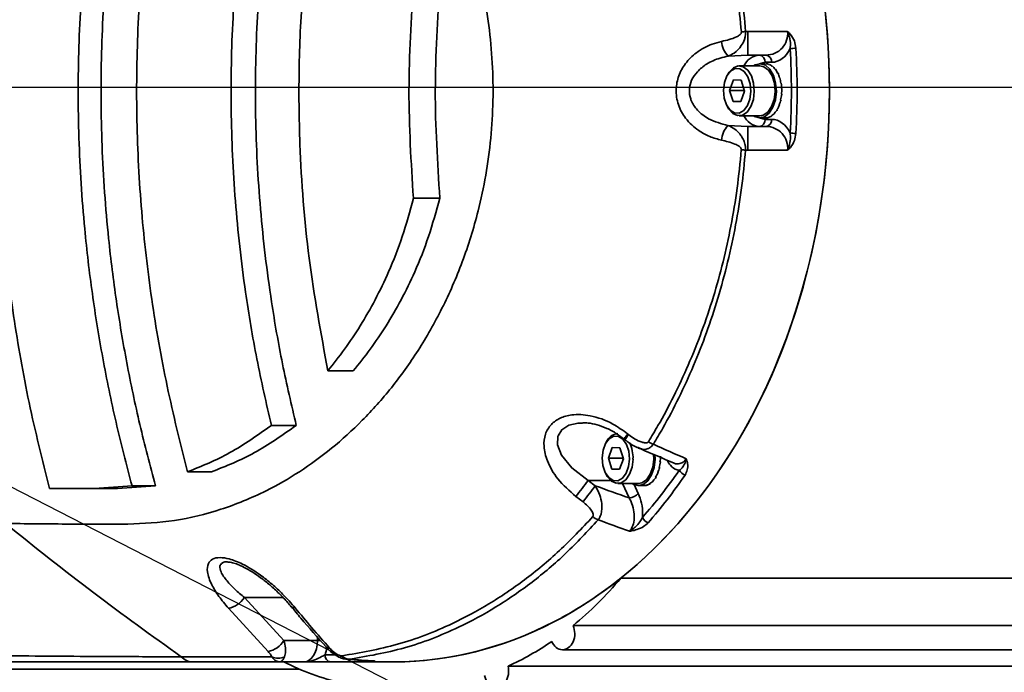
# Model space of a CAD drawing. Header units: millimetres. Extents: x -8713 to 3261, y -18743 to -8704.
# Tile 15 of 154: x -4162 to -4024, y -15476 to -15385. Entities that reach past the tile are written whole.
import ezdxf

# ---------------------------------------------------------------- set-up
doc = ezdxf.new("R2010")
doc.units = ezdxf.units.MM
doc.header["$LTSCALE"] = 10
doc.header["$PDSIZE"] = -1
doc.linetypes.add('CENTER', pattern=[50.8, 31.75, -6.35, 6.35, -6.35])
doc.layers.get('Defpoints').update_dxf_attribs({"true_color": 0x5e5e5e})
doc.layers.add('细实线层', color=7, linetype='Continuous')
doc.dimstyles.new('ISO-25', dxfattribs={"dimscale": 20, "dimtxt": 4, "dimasz": 3.05, "dimexe": 3, "dimexo": 0.625, "dimtad": 1, "dimdec": 0, "dimtxsty": 'Standard', "dimcen": 2.5, "dimclrd": 1, "dimclre": 1, "dimclrt": 4, "dimadec": 1, "dimazin": 2, "dimtfac": 1, "dimtdec": 0, "dimtmove": 0, "dimatfit": 0, "dimfxl": 1, "dimarcsym": 0})

# ---------------------------------------------------------------- blocks, each defined once
blk = doc.blocks.new('*U165')
at = {"color": 0, "linetype": 'CENTER', "transparency": 16777216}
blk.add_line((12.3, 0), (1446, 0), dxfattribs=at)
blk = doc.blocks.new('*D173')
at = {"color": 1, "lineweight": -2, "transparency": 16777216}
blk.add_line((-4272.58, -15394.48), (-2305.07, -14875.62), dxfattribs=at)
at = {"color": 1, "lineweight": 20, "transparency": 16777216}
blk.add_solid([(-2307.66, -14865.79), (-2302.48, -14885.45), (-2246.09, -14860.06)], dxfattribs=at)
at = {"layer": 'Defpoints', "color": 0, "lineweight": 20, "transparency": 16777216}
for p in [(-2246.09, -14860.06), (-4272.58, -15394.48)]:
    blk.add_point(p, dxfattribs=at)
at = {"color": 4, "transparency": 16777216, "insert": (-2602.33, -14899.25), "char_height": 80, "attachment_point": 5, "rotation": 14.7735}
blk.add_mtext('R2096', dxfattribs=at)
blk = doc.blocks.new('*D172')
at = {"color": 1, "lineweight": -2, "transparency": 16777216}
for p, q in [((-4272.58, -15394.48), (-3699.94, -15688.46)), ((-3645.67, -15716.32), (-3217.84, -15935.95))]:
    blk.add_line(p, q, dxfattribs=at)
at = {"color": 1, "lineweight": 20, "transparency": 16777216}
blk.add_solid([(-3641.03, -15707.27), (-3650.31, -15725.36), (-3699.94, -15688.46)], dxfattribs=at)
at = {"layer": 'Defpoints', "color": 0, "lineweight": 20, "transparency": 16777216}
for p in [(-4272.58, -15394.48), (-3699.94, -15688.46)]:
    blk.add_point(p, dxfattribs=at)
at = {"color": 4, "transparency": 16777216, "insert": (-3304.14, -15832.63), "char_height": 80, "attachment_point": 5, "rotation": 332.8255}
blk.add_mtext('R644', dxfattribs=at)

msp = doc.modelspace()

# ---------------------------------------------------------------- linework, layer by layer
at = {"color": 4}
msp.add_circle((-4272.58, -15394.48), 643.69, dxfattribs=at)
at = {"layer": '细实线层', "linetype": 'Continuous', "lineweight": 35}
for p, q in [((-4060.71, -15386.67), (-4060.39, -15386.67)), ((-4060.39, -15386.67), (-4054.84, -15386.67)), ((-4060.39, -15386.67), (-4060.39, -15389.98)), ((-4060.39, -15389.98), (-4063.18, -15390.13)), ((-4057.87, -15389.98), (-4060.39, -15389.98)), ((-4058.72, -15391.48), (-4061.62, -15391.48)), ((-4058, -15391.18), (-4058.72, -15391.18)), ((-4057.08, -15390.98), (-4058, -15390.98)), ((-4063.24, -15392.72), (-4063.36, -15392.94)), ((-4062.95, -15394.94), (-4062.4, -15393.46)), ((-4062.4, -15393.46), (-4061.35, -15393.5)), ((-4061.35, -15393.5), (-4060.85, -15395.02)), ((-4062.45, -15396.46), (-4062.95, -15394.94)), ((-4060.99, -15394.94), (-4062.95, -15394.94)), ((-4060.85, -15395.02), (-4061.4, -15396.5)), ((-4060.99, -15394.94), (-4060.89, -15395.14)), ((-4063.36, -15397.02), (-4063.24, -15397.24)), ((-4061.4, -15396.5), (-4062.45, -15396.46)), ((-4061.38, -15396.46), (-4062.45, -15396.46)), ((-4061.62, -15398.48), (-4058.72, -15398.48)), ((-4058.72, -15398.78), (-4058, -15398.78)), ((-4063.19, -15399.83), (-4060.39, -15399.98)), ((-4060.39, -15403.29), (-4060.39, -15399.98)), ((-4060.39, -15399.98), (-4057.87, -15399.98)), ((-4058, -15398.98), (-4057.08, -15398.98)), ((-4060.39, -15403.29), (-4060.72, -15403.29)), ((-4054.84, -15403.29), (-4060.39, -15403.29)), ((-4103.53, -15410.02), (-4107.23, -15410.02)), ((-4119.21, -15434.19), (-4115.64, -15434.19)), ((-4123.63, -15441.85), (-4127.11, -15441.85)), ((-4080.23, -15444.22), (-4080.34, -15444.44)), ((-4077.76, -15443.74), (-4077.62, -15443.85)), ((-4077.23, -15443.04), (-4077.09, -15443.14)), ((-4079.93, -15446.44), (-4079.39, -15444.96)), ((-4079.39, -15444.96), (-4078.34, -15445)), ((-4078.34, -15445), (-4077.83, -15446.52)), ((-4079.43, -15447.96), (-4079.93, -15446.44)), ((-4077.97, -15446.44), (-4079.93, -15446.44)), ((-4077.83, -15446.52), (-4078.38, -15448)), ((-4077.97, -15446.44), (-4077.88, -15446.64)), ((-4138.85, -15448.37), (-4135.49, -15448.37)), ((-4080.34, -15448.52), (-4080.23, -15448.74)), ((-4078.38, -15448), (-4079.43, -15447.96)), ((-4078.37, -15447.96), (-4079.43, -15447.96)), ((-4082.76, -15449.56), (-4081.77, -15450.31)), ((-4079.62, -15449.56), (-4082.76, -15449.56)), ((-4158.18, -15450.68), (-4151.88, -15450.69)), ((-4153.64, -15450.69), (-4150.4, -15450.69)), ((-4151.88, -15450.69), (-4146.62, -15450.31)), ((-4151.88, -15450.69), (-4148.63, -15450.69)), ((-4148.63, -15450.69), (-4143.33, -15450.31)), ((-4143.33, -15450.31), (-4146.62, -15450.31)), ((-4078.61, -15449.98), (-4075.7, -15449.98)), ((-4077.01, -15452.01), (-4077.97, -15449.98)), ((-4076.34, -15450.14), (-4075.74, -15451.4)), ((-4075.7, -15450.28), (-4074.99, -15450.28)), ((-4083.48, -15452.57), (-4084.47, -15451.82)), ((-4078.19, -15463.24), (-3982.58, -15463.24)), ((-4130.87, -15465.98), (-4125.35, -15471.98)), ((-4125.48, -15465.98), (-4130.87, -15465.98)), ((-4127.58, -15473.52), (-4133.13, -15467.47)), ((-3983.02, -15469.88), (-4084.87, -15469.88)), ((-4120.67, -15471.98), (-4120.67, -15471.48)), ((-4125.35, -15471.98), (-4120.67, -15471.98)), ((-4120.24, -15471.98), (-4120.67, -15471.98)), ((-4086.35, -15473.28), (-3983.02, -15473.28)), ((-4119.6, -15473.98), (-4118.17, -15473.98)), ((-4116.27, -15474.62), (-4116.51, -15474.6)), ((-4123.22, -15475.98), (-4207.67, -15475.98)), ((-4125.93, -15474.98), (-4138.18, -15474.98)), ((-4122.49, -15474.98), (-4125.93, -15474.98)), ((-4113.79, -15474.98), (-4118.8, -15474.98)), ((-4113.79, -15474.98), (-4110.02, -15474.98)), ((-4112.81, -15474.82), (-4112.88, -15474.82)), ((-3982.58, -15475.58), (-4093.98, -15475.58))]:
    msp.add_line(p, q, dxfattribs=at)
at = {"layer": '细实线层', "linetype": 'Continuous', "lineweight": 35, "flags": 128}
for points in [[(-4059.99, -15395.06), (-4060.09, -15393.98), (-4060.41, -15393.01), (-4060.9, -15392.29), (-4061.52, -15391.89), (-4062.19, -15391.87), (-4062.81, -15392.22), (-4063.33, -15392.9), (-4063.68, -15393.83), (-4063.81, -15394.9), (-4063.71, -15395.99), (-4063.39, -15396.95), (-4062.89, -15397.67), (-4062.28, -15398.07), (-4061.61, -15398.1), (-4060.98, -15397.75), (-4060.47, -15397.06), (-4060.12, -15396.13), (-4059.99, -15395.06)], [(-4063.24, -15392.72), (-4063.02, -15392.35), (-4062.43, -15391.74), (-4061.74, -15391.49), (-4061.05, -15391.61), (-4060.42, -15392.1), (-4059.91, -15392.9), (-4059.6, -15393.92), (-4059.5, -15395.07)], [(-4059.62, -15391.48), (-4059.38, -15391.34), (-4058.66, -15391.18), (-4057.95, -15391.4), (-4057.32, -15391.96), (-4056.82, -15392.82), (-4056.51, -15393.89), (-4056.41, -15395.07), (-4056.54, -15396.24), (-4056.89, -15397.29), (-4057.41, -15398.11), (-4058.06, -15398.62), (-4058.78, -15398.78), (-4059.48, -15398.57), (-4059.62, -15398.48)], [(-4058, -15390.98), (-4058.75, -15391.18), (-4058.76, -15391.18)], [(-4058.72, -15391.48), (-4058.15, -15391.61), (-4057.52, -15392.1), (-4057.01, -15392.9), (-4056.69, -15393.92), (-4056.6, -15395.07)], [(-4059.5, -15395.07), (-4059.63, -15396.2), (-4059.98, -15397.2), (-4060.5, -15397.96), (-4061.15, -15398.39), (-4061.85, -15398.46), (-4062.52, -15398.15), (-4063.1, -15397.5), (-4063.24, -15397.24)], [(-4056.6, -15395.07), (-4056.73, -15396.2), (-4057.08, -15397.2), (-4057.6, -15397.96), (-4058.25, -15398.39), (-4058.72, -15398.48)], [(-4058.76, -15398.78), (-4058.75, -15398.78), (-4058, -15398.98)], [(-4083.53, -15441.54), (-4084.17, -15441.52), (-4085.48, -15441.83), (-4086.44, -15442.45), (-4086.97, -15443.29), (-4087.01, -15443.42), (-4087.05, -15444.58), (-4086.49, -15446.04), (-4085.06, -15447.8), (-4082.76, -15449.56), (-4082.76, -15449.56)], [(-4076.97, -15446.56), (-4077.07, -15445.48), (-4077.39, -15444.51), (-4077.89, -15443.79), (-4078.51, -15443.39), (-4079.17, -15443.37), (-4079.8, -15443.72), (-4080.32, -15444.4), (-4080.66, -15445.33), (-4080.79, -15446.4), (-4080.69, -15447.49), (-4080.38, -15448.45), (-4079.88, -15449.17), (-4079.26, -15449.57), (-4078.6, -15449.6), (-4077.97, -15449.25), (-4077.45, -15448.56), (-4077.1, -15447.63), (-4076.97, -15446.56)], [(-4076.48, -15446.57), (-4076.62, -15447.7), (-4076.96, -15448.7), (-4077.49, -15449.46), (-4078.13, -15449.89), (-4078.83, -15449.96), (-4079.51, -15449.65), (-4080.08, -15449), (-4080.23, -15448.74)], [(-4073.42, -15445.99), (-4073.4, -15446.57), (-4073.53, -15447.74), (-4073.87, -15448.79), (-4074.4, -15449.61), (-4075.05, -15450.12), (-4075.76, -15450.28), (-4076.47, -15450.07), (-4076.6, -15449.98)], [(-4073.61, -15445.9), (-4073.58, -15446.57), (-4073.71, -15447.7), (-4074.06, -15448.7), (-4074.59, -15449.46), (-4075.23, -15449.89), (-4075.7, -15449.98)], [(-4122.49, -15474.98), (-4122.14, -15474.92), (-4121.8, -15474.75), (-4121.48, -15474.48), (-4121.21, -15474.1), (-4120.98, -15473.65), (-4120.81, -15473.13), (-4120.71, -15472.57), (-4120.67, -15471.98)]]:
    msp.add_lwpolyline(points, dxfattribs=at)
at = {"layer": '细实线层', "linetype": 'Continuous', "lineweight": 35}
for centre, radius, start, end in [((-4059.21, -15405.22), 18.61, 94.6282, 96.4691), ((-4060.76, -15387.85), 3.32, 183.7165, 223.3855), ((-4053.24, -15398.01), 9.02, 92.8373, 97.909), ((-4058.55, -15392.66), 2.69, 95.4001, 154.0056), ((-4058.91, -15390.89), 0.915, 354.2319, 82.7373), ((-4057.99, -15390.89), 0.915, 354.2319, 82.7373), ((-4058.55, -15397.3), 2.69, 205.9944, 264.5999), ((-4060.77, -15402.12), 3.33, 136.6236, 176.2336), ((-4058.91, -15399.07), 0.915, 277.2627, 5.7681), ((-4057.99, -15399.07), 0.915, 277.2627, 5.7681), ((-4053.24, -15391.95), 9.02, 262.091, 267.1627), ((-4059.2, -15384.73), 18.62, 263.4704, 265.3091), ((-4078.41, -15444.91), 1.94, 95.711, 159.051), ((-4068.13, -15450.47), 11.74, 140.7369, 145.0387), ((-4067.23, -15451.17), 12.72, 140.8572, 144.8266), ((-4081.41, -15446.39), 4.93, 357.9774, 25.3593), ((-4072.37, -15441.24), 3.5, 235.8928, 248.8126), ((-4068.66, -15447.37), 1.54, 209.9989, 249.5095), ((-4187.87, -15371.6), 130.86, 322.1968, 323.4369), ((-4168.49, -15386.63), 107.59, 322.1995, 323.71), ((-4077.09, -15450.23), 1.78, 272.3891, 319.2301), ((-4080.31, -15452.44), 2.84, 230.4978, 248.1784), ((-4073.85, -15454.16), 1.44, 204.017, 248.8271), ((-4133.74, -15464.09), 3.43, 280.1224, 326.5256), ((-4123.9, -15466.83), 0.596, 223.4253, 282.3774), ((-4128.16, -15470.3), 3.27, 280.2183, 329.0415), ((-4125.01, -15472.11), 5.73, 340.9067, 351.3689), ((-4119.06, -15472.46), 0.59, 225.085, 280.1815), ((-4126.16, -15472.23), 2.24, 246.6377, 293.3623), ((-4118.69, -15474.07), 0.915, 174.2319, 262.7373), ((-4116.12, -15473.14), 1.49, 221.7046, 264.2538), ((-4113.78, -15474.27), 0.706, 224.7497, 268.7541), ((-4113.24, -15474.29), 0.689, 229.1775, 268.8569)]:
    msp.add_arc(centre, radius, start, end, dxfattribs=at)
for centre, major_axis, ratio, start_param, end_param in [((-4110.02, -15394.98), (0, 80), 0.763039, 3.141593, 6.283185), ((-4110.02, -15394.98), (0, 80), 0.763039, 3.690195, 5.734583), ((-4057.87, -15386.98), (3.05, 0), 0.982912, 4.712389, 6.387269), ((-4057.08, -15386.98), (0, 4), 0.763039, 3.141593, 4.16176), ((-4114.59, -15394.98), (0, 79), 0.763039, 4.637546, 4.787232), ((-4113.79, -15394.98), (0, 80), 0.753501, 4.637546, 4.787232), ((-4057.93, -15394.98), (0.01, 3.8), 0.516075, 6.050971, 6.26041), ((-4058, -15394.98), (0.11, 3.8), 0.518199, 6.06447, 6.273909), ((-4057.93, -15394.98), (0.11, 3.8), 0.518203, 5.854846, 6.064285), ((-4058, -15394.98), (0.2, 3.8), 0.523706, 5.868207, 6.077647), ((-4057.93, -15394.98), (0.2, 3.8), 0.523712, 5.658583, 5.868022), ((-4058, -15394.98), (0.29, 3.8), 0.532403, 5.671638, 5.881078), ((-4057.93, -15394.98), (0.29, 3.8), 0.532413, 5.462013, 5.671453), ((-4058, -15394.98), (0.37, 3.79), 0.543996, 5.474514, 5.683954), ((-4057.93, -15394.98), (0.37, 3.79), 0.544008, 5.264889, 5.474328), ((-4058, -15394.98), (0.44, 3.79), 0.558094, 5.276478, 5.485918), ((-4057.93, -15394.98), (0.44, 3.79), 0.558108, 5.066852, 5.276291), ((-4058, -15394.98), (0.49, 3.79), 0.574227, 5.077043, 5.286483), ((-4057.93, -15394.98), (0.49, 3.79), 0.574243, 4.867415, 5.076855), ((-4058, -15394.98), (0.53, 3.79), 0.591849, 4.875585, 5.085025), ((-4058, -15394.98), (0.55, 3.79), 0.610343, 4.671351, 4.880791), ((-4057.93, -15394.98), (0.53, 3.79), 0.591866, 4.665955, 4.875394), ((-4057.93, -15394.98), (0.55, 3.79), 0.610361, 4.461718, 4.671157), ((-4058, -15394.98), (0.54, 3.78), 0.629011, 4.463494, 4.672934), ((-4057.93, -15394.98), (0.51, 3.79), 0.647086, 4.041513, 4.250952), ((-4058, -15394.98), (0.45, 3.79), 0.663648, 4.033605, 4.243045), ((-4057.93, -15394.98), (0.54, 3.78), 0.629029, 4.253857, 4.463296), ((-4058, -15394.98), (0.51, 3.79), 0.64707, 4.251155, 4.460594), ((-4057.93, -15394.98), (0.12, 3.8), 0.695254, 3.139708, 3.349148), ((-4058, -15394.98), (-0.02, 3.8), 0.697143, 3.114502, 3.323942), ((-4057.93, -15394.98), (0.25, 3.8), 0.688627, 3.372364, 3.581803), ((-4058, -15394.98), (0.12, 3.8), 0.69525, 3.349368, 3.558808), ((-4057.93, -15394.98), (0.36, 3.79), 0.677822, 3.600821, 3.810261), ((-4058, -15394.98), (0.25, 3.8), 0.688619, 3.582021, 3.79146), ((-4057.93, -15394.98), (0.45, 3.79), 0.663662, 3.823958, 4.033398), ((-4058, -15394.98), (0.36, 3.79), 0.67781, 3.810473, 4.019913), ((-4057.87, -15402.98), (3.05, 0), 0.982912, 6.179101, 7.853982), ((-4057.08, -15402.98), (0, 4), 0.763039, 5.263018, 6.283185), ((-4055.77, -15394.98), (139.78, -64.23), 0.341146, 4.741318, 4.773964), ((-4074.92, -15446.48), (0.55, 3.79), 0.610361, 4.461718, 4.671157), ((-4074.99, -15446.48), (0.54, 3.78), 0.629011, 4.463494, 4.672934), ((-4074.99, -15446.48), (0.55, 3.79), 0.610343, 4.671351, 4.880791), ((-4074.92, -15446.48), (0.53, 3.79), 0.591866, 4.665955, 4.875394), ((-4114.59, -15394.98), (0, 79), 0.763039, 3.854473, 3.974247), ((-4074.92, -15446.48), (0.51, 3.79), 0.647086, 4.041513, 4.250952), ((-4074.99, -15446.48), (0.45, 3.79), 0.663648, 4.033605, 4.243045), ((-4074.92, -15446.48), (0.54, 3.78), 0.629029, 4.253857, 4.463296), ((-4074.99, -15446.48), (0.51, 3.79), 0.64707, 4.251155, 4.460594), ((-4113.79, -15394.98), (0, 80), 0.753501, 3.854473, 3.974247), ((-4074.92, -15446.48), (0.36, 3.79), 0.677822, 3.600821, 3.810261), ((-4074.99, -15446.48), (0.25, 3.8), 0.688619, 3.582021, 3.79146), ((-4074.92, -15446.48), (0.45, 3.79), 0.663662, 3.823958, 4.033398), ((-4074.99, -15446.48), (0.36, 3.79), 0.67781, 3.810473, 4.019913), ((-4087.81, -15393.13), (140.01, -61.32), 0.332587, 4.899731, 4.933449), ((-4074.92, -15446.48), (0.12, 3.8), 0.695254, 3.139708, 3.349148), ((-4074.99, -15446.48), (-0.02, 3.8), 0.697143, 3.114502, 3.323942), ((-4074.92, -15446.48), (0.25, 3.8), 0.688627, 3.372364, 3.581803), ((-4074.99, -15446.48), (0.12, 3.8), 0.69525, 3.349368, 3.558808), ((-4089.24, -15394.98), (139.78, -64.23), 0.341146, 4.92365, 4.954734), ((-4110.02, -15394.98), (0, 80), 0.763039, 3.537805, 3.690195), ((-4109.05, -15418.93), (0, 60), 0.763039, 3.698039, 3.881454), ((-4110.02, -15394.98), (0, 80), 0.763039, 3.141593, 3.520127), ((-4086.35, -15471.03), (0, 2.25), 0.763039, 2.070992, 5.250082), ((-4109.05, -15418.93), (0, 60), 0.763039, 3.477123, 3.623035), ((-4106.74, -15394.98), (100.91, 0), 0.792768, 4.617777, 4.653535), ((-4109.05, -15418.93), (0, 60), 0.763039, 2.776871, 2.960285), ((-4113.79, -15394.98), (0, 80), 0.753501, 3.141593, 3.150615), ((-4095.61, -15476.28), (0, 2.25), 0.763039, 1.850073, 5.029168)]:
    msp.add_ellipse(centre, major_axis=major_axis, ratio=ratio, start_param=start_param, end_param=end_param, dxfattribs=at)
for points, knots in [([(-4147.19, -15455.69), (-4145.01, -15455.59), (-4140.66, -15455.38), (-4134.18, -15453.77), (-4128.34, -15451.4), (-4123.17, -15448.44), (-4118.66, -15445.16), (-4114.34, -15441.24), (-4110.26, -15436.68), (-4106.5, -15431.45), (-4103.14, -15425.56), (-4100.28, -15419.02), (-4098.29, -15412.68), (-4097.04, -15406.82), (-4096.34, -15401.64), (-4096.02, -15396.37), (-4096.12, -15391.07), (-4096.61, -15385.83), (-4097.63, -15379.87), (-4099.39, -15373.36), (-4102.04, -15366.61), (-4105.23, -15360.49), (-4108.86, -15355.02), (-4112.83, -15350.23), (-4117.07, -15346.09), (-4121.52, -15342.59), (-4126.64, -15339.39), (-4132.45, -15336.75), (-4138.91, -15334.92), (-4145.43, -15334.13), (-4151.94, -15334.39), (-4158.39, -15335.62), (-4162.56, -15337.28), (-4164.64, -15338.12)], [0, 0, 0, 0, 0.041671, 0.083342, 0.12501, 0.156268, 0.187523, 0.218778, 0.250031, 0.28128, 0.312526, 0.343767, 0.375001, 0.395836, 0.416667, 0.437498, 0.458328, 0.47916, 0.499992, 0.531224, 0.562463, 0.593708, 0.624957, 0.656208, 0.687462, 0.718717, 0.749974, 0.791642, 0.833312, 0.874983, 0.916654, 0.958325, 1, 1, 1, 1]), ([(-4158.18, -15450.68), (-4159.18, -15446.68), (-4161.17, -15438.69), (-4163.3, -15426.5), (-4164.8, -15414.1), (-4165.54, -15401.5), (-4165.52, -15388.74), (-4164.8, -15377.2), (-4163.63, -15366.9), (-4162.19, -15357.81), (-4160.39, -15348.77), (-4158.88, -15342.8), (-4158.13, -15339.81)], [0, 0, 0, 0, 0.1101672, 0.22042, 0.330579, 0.4442338, 0.5579935, 0.6716496, 0.7534453, 0.8352418, 0.9176203, 1, 1, 1, 1]), ([(-4146.58, -15339.64), (-4147.61, -15343.63), (-4149.65, -15351.61), (-4151.86, -15363.78), (-4153.41, -15376.19), (-4154.19, -15388.81), (-4154.18, -15401.59), (-4153.45, -15413.13), (-4152.24, -15423.4), (-4150.77, -15432.43), (-4148.94, -15441.42), (-4147.39, -15447.35), (-4146.62, -15450.31)], [0, 0, 0, 0, 0.110302, 0.220691, 0.330981, 0.444954, 0.559039, 0.673012, 0.754453, 0.835894, 0.917946, 1, 1, 1, 1]), ([(-4143.29, -15339.64), (-4144.35, -15343.7), (-4146.45, -15351.81), (-4148.7, -15364.19), (-4150.27, -15376.82), (-4151.02, -15389.68), (-4150.95, -15402.71), (-4150.13, -15414.3), (-4148.87, -15424.42), (-4147.4, -15433.11), (-4145.59, -15441.75), (-4144.09, -15447.46), (-4143.33, -15450.31)], [0, 0, 0, 0, 0.112169, 0.224432, 0.336587, 0.452729, 0.568993, 0.685135, 0.763573, 0.842011, 0.921005, 1, 1, 1, 1]), ([(-4138.85, -15448.37), (-4139.85, -15444.37), (-4141.85, -15436.37), (-4143.97, -15424.18), (-4145.41, -15411.76), (-4146.07, -15399.12), (-4145.92, -15386.32), (-4144.86, -15372.41), (-4142.71, -15357.42), (-4140.11, -15346.87), (-4138.81, -15341.58)], [0, 0, 0, 0, 0.114399, 0.228893, 0.34328, 0.461638, 0.580118, 0.698477, 0.848774, 1, 1, 1, 1]), ([(-4061.31, -15386.73), (-4061.47, -15385.07), (-4061.78, -15381.74), (-4062.57, -15376.81), (-4063.59, -15371.95), (-4064.88, -15367.07), (-4066.43, -15362.25), (-4068.26, -15357.49), (-4070.33, -15352.93), (-4072.36, -15349.03), (-4073.73, -15346.74), (-4074.29, -15345.81)], [0, 0, 0, 0, 0.107679, 0.215361, 0.325713, 0.436072, 0.55488, 0.673698, 0.795236, 0.916784, 1, 1, 1, 1]), ([(-4073.59, -15345.44), (-4072.67, -15347.02), (-4070.84, -15350.19), (-4068.36, -15355.42), (-4066.12, -15361.01), (-4064.35, -15366.48), (-4063, -15371.67), (-4061.99, -15376.52), (-4061.2, -15381.53), (-4060.87, -15384.96), (-4060.71, -15386.67)], [0, 0, 0, 0, 0.138927, 0.277839, 0.420826, 0.563794, 0.671554, 0.779309, 0.889656, 1, 1, 1, 1]), ([(-4127.05, -15348.11), (-4127.96, -15352.13), (-4129.77, -15360.18), (-4131.55, -15372.43), (-4132.63, -15384.92), (-4132.87, -15397.6), (-4132.29, -15410.43), (-4130.98, -15422.09), (-4129.23, -15432.57), (-4127.82, -15438.75), (-4127.11, -15441.85)], [0, 0, 0, 0, 0.130661, 0.261443, 0.392092, 0.527659, 0.663374, 0.798945, 0.899361, 1, 1, 1, 1]), ([(-4123.57, -15348.11), (-4124.5, -15352.2), (-4126.36, -15360.38), (-4128.17, -15372.85), (-4129.25, -15385.56), (-4129.46, -15398.48), (-4128.78, -15411.56), (-4127.39, -15423.15), (-4125.63, -15433.25), (-4124.29, -15438.98), (-4123.63, -15441.85)], [0, 0, 0, 0, 0.132884, 0.265896, 0.398767, 0.53697, 0.675334, 0.813542, 0.90668, 1, 1, 1, 1]), ([(-4119.21, -15434.19), (-4120.17, -15428.95), (-4122.09, -15418.45), (-4123.19, -15404.14), (-4123.32, -15391.48), (-4122.78, -15380.51), (-4121.56, -15368.56), (-4120.02, -15360.37), (-4119.15, -15355.77)], [0, 0, 0, 0, 0.202606, 0.405203, 0.544218, 0.68335, 0.822368, 1, 1, 1, 1]), ([(-4107.2, -15379.94), (-4107.52, -15384.94), (-4108.16, -15394.96), (-4107.54, -15404.99), (-4107.23, -15410.02)], [0, 0, 0, 0, 0.498268, 1, 1, 1, 1]), ([(-4103.51, -15379.94), (-4103.83, -15384.94), (-4104.48, -15394.96), (-4103.85, -15404.99), (-4103.53, -15410.02)], [0, 0, 0, 0, 0.49821, 1, 1, 1, 1]), ([(-4064.08, -15388.06), (-4063.36, -15387.9), (-4062.46, -15387.7), (-4061.57, -15387.21), (-4061.37, -15386.98), (-4061.31, -15386.84), (-4061.31, -15386.77), (-4061.31, -15386.73)], [0, 0, 0, 0, 0.691571, 0.868446, 0.93119, 0.965446, 1, 1, 1, 1]), ([(-4060.71, -15386.67), (-4060.71, -15386.78), (-4060.71, -15387), (-4060.76, -15387.37), (-4060.92, -15387.96), (-4061.4, -15388.89), (-4062.22, -15389.7), (-4062.9, -15390), (-4063.18, -15390.13)], [0, 0, 0, 0, 0.063774, 0.122522, 0.214976, 0.415173, 0.752924, 1, 1, 1, 1]), ([(-4054.84, -15386.67), (-4054.84, -15386.67), (-4054.8, -15386.7), (-4054.67, -15386.82), (-4054.29, -15387.21), (-4053.83, -15387.95), (-4053.73, -15388.66), (-4053.68, -15389)], [0, 0, 0, 0, 0.003456, 0.047516, 0.202967, 0.616516, 1, 1, 1, 1]), ([(-4054.84, -15386.67), (-4054.84, -15386.67), (-4054.82, -15386.72), (-4054.75, -15386.89), (-4054.57, -15387.4), (-4054.41, -15388.17), (-4054.46, -15388.79), (-4054.48, -15389.07)], [0, 0, 0, 0, 0.004587, 0.056817, 0.234837, 0.655321, 1, 1, 1, 1]), ([(-4064.09, -15401.9), (-4064.65, -15401.75), (-4065.76, -15401.44), (-4067.52, -15400.48), (-4069.13, -15399.01), (-4070.24, -15396.96), (-4070.56, -15394.84), (-4070.15, -15392.83), (-4069.16, -15391.04), (-4067.56, -15389.49), (-4065.77, -15388.5), (-4064.52, -15388.18), (-4064.08, -15388.06)], [0, 0, 0, 0, 0.0871488, 0.1742176, 0.2996428, 0.4043195, 0.5098366, 0.6041067, 0.6986141, 0.8048573, 0.9311268, 1, 1, 1, 1]), ([(-4063.18, -15390.13), (-4063.55, -15390.21), (-4064.6, -15390.44), (-4066.11, -15391.11), (-4067.47, -15392.2), (-4068.34, -15393.44), (-4068.68, -15394.8), (-4068.53, -15395.79), (-4068.17, -15396.76), (-4067.44, -15397.84), (-4065.69, -15399.17), (-4064.12, -15399.58), (-4063.19, -15399.83)], [0, 0, 0, 0, 0.07343, 0.205688, 0.312799, 0.403809, 0.491219, 0.573339, 0.589011, 0.689611, 0.816591, 1, 1, 1, 1]), ([(-4063.19, -15399.83), (-4062.86, -15399.98), (-4062.27, -15400.25), (-4061.63, -15400.88), (-4061.2, -15401.48), (-4060.95, -15401.97), (-4060.8, -15402.46), (-4060.73, -15402.84), (-4060.72, -15403.12), (-4060.72, -15403.26), (-4060.72, -15403.29)], [0, 0, 0, 0, 0.286768, 0.504287, 0.621957, 0.765257, 0.837042, 0.922754, 0.982313, 1, 1, 1, 1]), ([(-4054.84, -15403.29), (-4054.84, -15403.29), (-4054.82, -15403.24), (-4054.74, -15403.06), (-4054.57, -15402.55), (-4054.41, -15401.78), (-4054.46, -15401.16), (-4054.48, -15400.89)], [0, 0, 0, 0, 0.004586, 0.059504, 0.242176, 0.661682, 1, 1, 1, 1]), ([(-4053.68, -15400.96), (-4053.73, -15401.3), (-4053.83, -15402), (-4054.28, -15402.74), (-4054.66, -15403.14), (-4054.8, -15403.26), (-4054.84, -15403.29), (-4054.84, -15403.29)], [0, 0, 0, 0, 0.376745, 0.79039, 0.950217, 0.996544, 1, 1, 1, 1]), ([(-4061.32, -15403.23), (-4061.31, -15403.22), (-4061.31, -15403.17), (-4061.33, -15403.07), (-4061.41, -15402.94), (-4061.59, -15402.76), (-4061.87, -15402.59), (-4062.7, -15402.22), (-4063.46, -15402.04), (-4064.09, -15401.9)], [0, 0, 0, 0, 0.009539, 0.042185, 0.094802, 0.14674, 0.272077, 0.392482, 1, 1, 1, 1]), ([(-4074.33, -15444.14), (-4073.88, -15443.39), (-4072.64, -15441.34), (-4070.75, -15437.79), (-4068.7, -15433.4), (-4066.84, -15428.75), (-4065.21, -15423.92), (-4063.84, -15418.97), (-4062.73, -15413.9), (-4061.85, -15408.65), (-4061.49, -15405.04), (-4061.32, -15403.23)], [0, 0, 0, 0, 0.0670195, 0.1836133, 0.3001991, 0.4191987, 0.5381892, 0.652112, 0.7660275, 0.8830162, 1, 1, 1, 1]), ([(-4060.72, -15403.29), (-4060.89, -15405.06), (-4061.23, -15408.6), (-4062.09, -15413.84), (-4063.19, -15419.01), (-4064.56, -15424.05), (-4066.16, -15428.89), (-4067.99, -15433.55), (-4070.03, -15438.01), (-4071.94, -15441.65), (-4073.19, -15443.75), (-4073.63, -15444.5)], [0, 0, 0, 0, 0.113912, 0.227828, 0.344874, 0.461927, 0.578434, 0.694949, 0.813978, 0.933015, 1, 1, 1, 1]), ([(-4119.21, -15434.19), (-4118.42, -15433.21), (-4116.84, -15431.23), (-4114.62, -15427.9), (-4112.55, -15424.29), (-4110.55, -15420.13), (-4108.69, -15415.42), (-4107.72, -15411.83), (-4107.23, -15410.02)], [0, 0, 0, 0, 0.154376, 0.308735, 0.466962, 0.625159, 0.811254, 1, 1, 1, 1]), ([(-4115.64, -15434.19), (-4114.84, -15433.21), (-4113.25, -15431.23), (-4111.01, -15427.91), (-4108.91, -15424.29), (-4106.89, -15420.14), (-4105.01, -15415.42), (-4104.03, -15411.83), (-4103.53, -15410.02)], [0, 0, 0, 0, 0.154394, 0.308771, 0.467011, 0.625221, 0.811278, 1, 1, 1, 1]), ([(-4084.47, -15451.82), (-4085.37, -15451.03), (-4087.03, -15449.57), (-4088.5, -15447.04), (-4089.05, -15444.86), (-4088.84, -15443.05), (-4088.02, -15441.67), (-4086.7, -15440.74), (-4084.84, -15440.24), (-4082.27, -15440.4), (-4079.53, -15441.39), (-4077.91, -15442.55), (-4077.23, -15443.04)], [0, 0, 0, 0, 0.1402673, 0.2591411, 0.3514879, 0.4290849, 0.5068221, 0.5790028, 0.6555463, 0.7652327, 0.901109, 1, 1, 1, 1]), ([(-4083.52, -15441.5), (-4083.27, -15441.5), (-4082.63, -15441.5), (-4081.47, -15441.75), (-4080.11, -15442.25), (-4078.84, -15442.93), (-4078.09, -15443.51), (-4077.77, -15443.76)], [0, 0, 0, 0, 0.13281, 0.341309, 0.571319, 0.815729, 1, 1, 1, 1]), ([(-4138.85, -15448.37), (-4136.86, -15447.56), (-4132.84, -15445.92), (-4129.03, -15443.21), (-4127.11, -15441.85)], [0, 0, 0, 0, 0.496857, 1, 1, 1, 1]), ([(-4135.49, -15448.37), (-4133.47, -15447.56), (-4129.42, -15445.92), (-4125.56, -15443.21), (-4123.63, -15441.85)], [0, 0, 0, 0, 0.496878, 1, 1, 1, 1]), ([(-4077.61, -15443.83), (-4077.51, -15443.92), (-4076.99, -15444.36), (-4076.35, -15444.77), (-4075.78, -15444.98), (-4075.72, -15445)], [0, 0, 0, 0, 0.180709, 0.9119671, 1, 1, 1, 1]), ([(-4077.09, -15443.14), (-4076.82, -15443.35), (-4076.23, -15443.78), (-4075.42, -15444.17), (-4074.82, -15444.31), (-4074.55, -15444.29), (-4074.41, -15444.23), (-4074.36, -15444.17), (-4074.33, -15444.14)], [0, 0, 0, 0, 0.319792, 0.680591, 0.83363, 0.911653, 0.955627, 1, 1, 1, 1]), ([(-4075.71, -15445.02), (-4075.61, -15445.06), (-4073.99, -15445.77), (-4072.36, -15446.45), (-4070.83, -15447.09)], [0, 0, 0, 0, 0.063795, 1, 1, 1, 1]), ([(-4073.63, -15444.5), (-4073.7, -15444.6), (-4073.84, -15444.77), (-4074.12, -15445), (-4074.56, -15445.2), (-4075.13, -15445.26), (-4075.52, -15445.05), (-4075.7, -15444.95)], [0, 0, 0, 0, 0.134298, 0.258931, 0.452172, 0.762293, 1, 1, 1, 1]), ([(-4070, -15448.14), (-4070.1, -15448.12), (-4070.54, -15448.03), (-4071.18, -15447.62), (-4071.57, -15446.97), (-4071.71, -15446.72)], [0, 0, 0, 0, 0.157443, 0.679161, 1, 1, 1, 1]), ([(-4070.83, -15447.08), (-4070.79, -15447.1), (-4070.5, -15447.29), (-4070.07, -15447.26), (-4069.6, -15447.1), (-4069.3, -15446.88), (-4069.12, -15446.64), (-4069.04, -15446.53)], [0, 0, 0, 0, 0.0542552, 0.4667312, 0.6199452, 0.8203916, 1, 1, 1, 1]), ([(-4069.04, -15446.53), (-4069.04, -15446.53), (-4069.06, -15446.6), (-4069.11, -15446.83), (-4069.26, -15447.28), (-4069.53, -15447.76), (-4069.86, -15448.03), (-4070, -15448.14)], [0, 0, 0, 0, 0.003919, 0.091362, 0.331822, 0.711219, 1, 1, 1, 1]), ([(-4069.04, -15446.53), (-4069.04, -15446.53), (-4069.02, -15446.59), (-4068.93, -15446.81), (-4068.79, -15447.33), (-4068.8, -15448.07), (-4069.07, -15448.58), (-4069.2, -15448.81)], [0, 0, 0, 0, 0.002937, 0.076621, 0.290385, 0.671787, 1, 1, 1, 1]), ([(-4081.77, -15450.31), (-4081.54, -15450.73), (-4081.11, -15451.49), (-4080.86, -15452.62), (-4080.82, -15453.49), (-4080.9, -15454.1), (-4081.06, -15454.61), (-4081.22, -15454.9), (-4081.33, -15455.04), (-4081.36, -15455.08)], [0, 0, 0, 0, 0.283725, 0.506352, 0.630344, 0.773743, 0.865942, 0.969604, 1, 1, 1, 1]), ([(-4082.11, -15454.63), (-4082.1, -15454.62), (-4082.06, -15454.57), (-4082.03, -15454.46), (-4082.05, -15454.25), (-4082.15, -15454), (-4082.55, -15453.37), (-4083.06, -15452.93), (-4083.48, -15452.57)], [0, 0, 0, 0, 0.0199023, 0.089901, 0.1591991, 0.2843643, 0.4086007, 1, 1, 1, 1]), ([(-4076.97, -15456.69), (-4076.87, -15456.56), (-4076.6, -15456.22), (-4076.33, -15455.39), (-4076.27, -15454.26), (-4076.5, -15453.1), (-4076.8, -15452.37), (-4076.99, -15452.05), (-4077.01, -15452.01)], [0, 0, 0, 0, 0.121598, 0.317212, 0.53392, 0.765612, 0.974716, 1, 1, 1, 1]), ([(-4075.74, -15451.4), (-4075.57, -15451.84), (-4075.23, -15452.72), (-4075.12, -15453.94), (-4075.16, -15454.6), (-4075.16, -15454.74)], [0, 0, 0, 0, 0.4383429, 0.8773367, 1, 1, 1, 1]), ([(-4117.24, -15474.13), (-4114.64, -15473.68), (-4109.41, -15472.78), (-4102.55, -15470.11), (-4096.63, -15466.96), (-4091.62, -15463.56), (-4086.73, -15459.54), (-4083.65, -15456.27), (-4082.11, -15454.63)], [0, 0, 0, 0, 0.2085818, 0.4193503, 0.5626653, 0.7059687, 0.8529951, 1, 1, 1, 1]), ([(-4081.36, -15455.08), (-4082.85, -15456.68), (-4085.83, -15459.89), (-4090.63, -15463.93), (-4095.65, -15467.4), (-4101.6, -15470.6), (-4108.47, -15473.29), (-4113.66, -15474.18), (-4116.27, -15474.62)], [0, 0, 0, 0, 0.143213, 0.286446, 0.433642, 0.580851, 0.789291, 1, 1, 1, 1]), ([(-4076.97, -15456.69), (-4076.97, -15456.69), (-4076.89, -15456.64), (-4076.6, -15456.47), (-4076.1, -15456.06), (-4075.54, -15455.45), (-4075.28, -15454.96), (-4075.16, -15454.74)], [0, 0, 0, 0, 0.003732, 0.108204, 0.380819, 0.729873, 1, 1, 1, 1]), ([(-4164.37, -15455.59), (-4161.56, -15455.62), (-4155.92, -15455.68), (-4150.1, -15455.69), (-4147.19, -15455.69)], [0, 0, 0, 0, 0.500001, 1, 1, 1, 1]), ([(-4164.37, -15455.59), (-4160.27, -15458.86), (-4152.2, -15465.3), (-4143.83, -15471.31), (-4139.72, -15474.27)], [0, 0, 0, 0, 0.509237, 1, 1, 1, 1]), ([(-4074.37, -15455.5), (-4074.56, -15455.68), (-4074.98, -15456.07), (-4075.83, -15456.43), (-4076.53, -15456.61), (-4076.88, -15456.67), (-4076.97, -15456.69), (-4076.97, -15456.69)], [0, 0, 0, 0, 0.311694, 0.665901, 0.909393, 0.99721, 1, 1, 1, 1]), ([(-4133.13, -15467.47), (-4133.59, -15466.91), (-4134.51, -15465.8), (-4135.57, -15464.06), (-4136.15, -15462.45), (-4136.06, -15461.22), (-4135.42, -15460.52), (-4134.37, -15460.3), (-4132.91, -15460.53), (-4130.93, -15461.32), (-4128.86, -15462.61), (-4127, -15464.09), (-4125.32, -15465.63), (-4124.34, -15466.76), (-4123.77, -15467.42)], [0, 0, 0, 0, 0.090083, 0.180053, 0.285266, 0.366673, 0.43196, 0.497197, 0.557471, 0.637576, 0.746628, 0.821892, 0.897244, 1, 1, 1, 1]), ([(-4133.22, -15460.99), (-4133.23, -15460.98), (-4133.52, -15460.94), (-4133.76, -15461.02), (-4134.15, -15461.2), (-4134.4, -15461.6), (-4134.19, -15462.47), (-4133.41, -15463.59), (-4132.25, -15464.82), (-4131.33, -15465.59), (-4130.87, -15465.98)], [0, 0, 0, 0, 0.003808, 0.096393, 0.119053, 0.237247, 0.394577, 0.611746, 0.805739, 1, 1, 1, 1]), ([(-4133.22, -15460.99), (-4133.18, -15460.99), (-4133.06, -15460.98), (-4132.54, -15461.08), (-4131.79, -15461.33), (-4130.85, -15461.76), (-4129.76, -15462.39), (-4128.55, -15463.22), (-4127.27, -15464.23), (-4125.99, -15465.41), (-4124.99, -15466.45), (-4124.49, -15467.07), (-4124.34, -15467.25)], [0, 0, 0, 0, 0.0287909, 0.0986883, 0.177525, 0.2670048, 0.3728469, 0.4926857, 0.627229, 0.7749899, 0.9327348, 1, 1, 1, 1]), ([(-4124.31, -15467.25), (-4123.88, -15467.78), (-4122.29, -15469.71), (-4120.65, -15471.54), (-4119.46, -15472.87)], [0, 0, 0, 0, 0.278149, 1, 1, 1, 1]), ([(-4123.77, -15467.42), (-4123.01, -15468.34), (-4121.43, -15470.24), (-4119.8, -15472.09), (-4118.96, -15473.04)], [0, 0, 0, 0, 0.482345, 1, 1, 1, 1]), ([(-4125.35, -15471.98), (-4125.26, -15472.34), (-4125.12, -15472.86), (-4125.1, -15473.66), (-4125.2, -15474.04), (-4125.27, -15474.29)], [0, 0, 0, 0, 0.412833, 0.60346, 1, 1, 1, 1]), ([(-4119.45, -15472.88), (-4119.38, -15472.97), (-4119.09, -15473.32), (-4118.48, -15473.82), (-4117.72, -15474.28), (-4117.07, -15474.56), (-4116.67, -15474.58), (-4116.51, -15474.59)], [0, 0, 0, 0, 0.109628, 0.40185, 0.663425, 0.860614, 1, 1, 1, 1]), ([(-4118.96, -15473.04), (-4118.8, -15473.21), (-4118.51, -15473.5), (-4118.03, -15473.85), (-4117.67, -15474.04), (-4117.41, -15474.13), (-4117.29, -15474.13), (-4117.24, -15474.13)], [0, 0, 0, 0, 0.331481, 0.603253, 0.77566, 0.887248, 1, 1, 1, 1]), ([(-4166.39, -15474.11), (-4165.22, -15474.12), (-4159.35, -15474.17), (-4150.42, -15474.23), (-4142.61, -15474.26), (-4139.72, -15474.27), (-4139.72, -15474.27)], [0, 0, 0, 0, 0.135994, 0.680017, 0.999999, 1, 1, 1, 1]), ([(-4139.72, -15474.27), (-4139.72, -15474.27), (-4138.49, -15474.27), (-4134.27, -15474.28), (-4130.04, -15474.29), (-4127.05, -15474.29)], [0, 0, 0, 0, 0.000003, 0.291253, 1, 1, 1, 1]), ([(-4127.05, -15474.29), (-4127.09, -15474.21), (-4127.17, -15473.97), (-4127.42, -15473.69), (-4127.58, -15473.52)], [0, 0, 0, 0, 0.3747061, 1, 1, 1, 1]), ([(-4125.93, -15474.98), (-4125.93, -15474.98), (-4126.03, -15474.98), (-4126.3, -15474.94), (-4126.69, -15474.73), (-4126.95, -15474.42), (-4127.05, -15474.29)], [0, 0, 0, 0, 0.005174, 0.235855, 0.686807, 1, 1, 1, 1]), ([(-4125.93, -15474.98), (-4125.93, -15474.98), (-4125.87, -15474.98), (-4125.71, -15474.94), (-4125.48, -15474.73), (-4125.33, -15474.42), (-4125.27, -15474.29)], [0, 0, 0, 0, 0.005173, 0.235425, 0.686801, 1, 1, 1, 1]), ([(-4119.6, -15473.98), (-4119.75, -15474.07), (-4120.17, -15474.3), (-4121.08, -15474.74), (-4121.9, -15474.96), (-4122.4, -15474.98), (-4122.49, -15474.98), (-4122.49, -15474.98)], [0, 0, 0, 0, 0.194275, 0.520271, 0.914949, 0.997036, 1, 1, 1, 1]), ([(-4116.5, -15474.63), (-4116.48, -15474.63), (-4115.24, -15474.72), (-4114, -15474.79), (-4112.78, -15474.85)], [0, 0, 0, 0, 0.019641, 1, 1, 1, 1]), ([(-4138.18, -15474.98), (-4142.69, -15474.98), (-4151.7, -15474.98), (-4160.34, -15474.98), (-4164.67, -15474.98)], [0, 0, 0, 0, 0.499922, 1, 1, 1, 1]), ([(-4118.8, -15474.98), (-4119.04, -15474.98), (-4119.6, -15474.98), (-4120.92, -15474.98), (-4121.93, -15474.98), (-4122.49, -15474.98), (-4122.49, -15474.98)], [0, 0, 0, 0, 0.247749, 0.586729, 0.997819, 1, 1, 1, 1]), ([(-4112.67, -15474.84), (-4112.67, -15474.84), (-4112.66, -15474.85), (-4112.59, -15474.88), (-4112.52, -15474.93), (-4112.65, -15474.97), (-4113.07, -15474.97), (-4113.25, -15474.98)], [0, 0, 0, 0, 0.002205, 0.105687, 0.397931, 0.751458, 1, 1, 1, 1]), ([(-4112.67, -15474.84), (-4112.67, -15474.84), (-4112.72, -15474.85), (-4112.76, -15474.85), (-4112.8, -15474.84)], [0, 0, 0, 0, 0.0299747, 1, 1, 1, 1])]:
    msp.add_open_spline(points, degree=3, knots=knots, dxfattribs=at)
msp.add_open_spline([(-4138.18, -15474.98), (-4138.46, -15474.95), (-4139.02, -15474.88), (-4139.49, -15474.47), (-4139.72, -15474.27)], degree=3, dxfattribs=at)

# ---------------------------------------------------------------- block references
at = {"color": 4, "linetype": 'CENTER'}
msp.add_blockref('*U165', (-4272.58, -15394.48), dxfattribs=at)

# ---------------------------------------------------------------- dimensions: what is measured, and where the dimension line sits
for mpoint, picture, middle in [((-2246.09, -14860.06), '*D173', (-2588.83, -14950.45)), ((-3699.94, -15688.46), '*D172', (-3328.12, -15879.34))]:
    dim = msp.add_radius_dim(center=(-4272.58, -15394.48), mpoint=mpoint, dimstyle='ISO-25')
    dim.commit()
    dim.dimension.update_dxf_attribs({"geometry": picture, "text_midpoint": middle, "dimtype": 164})

doc.saveas('drawing.dxf')
